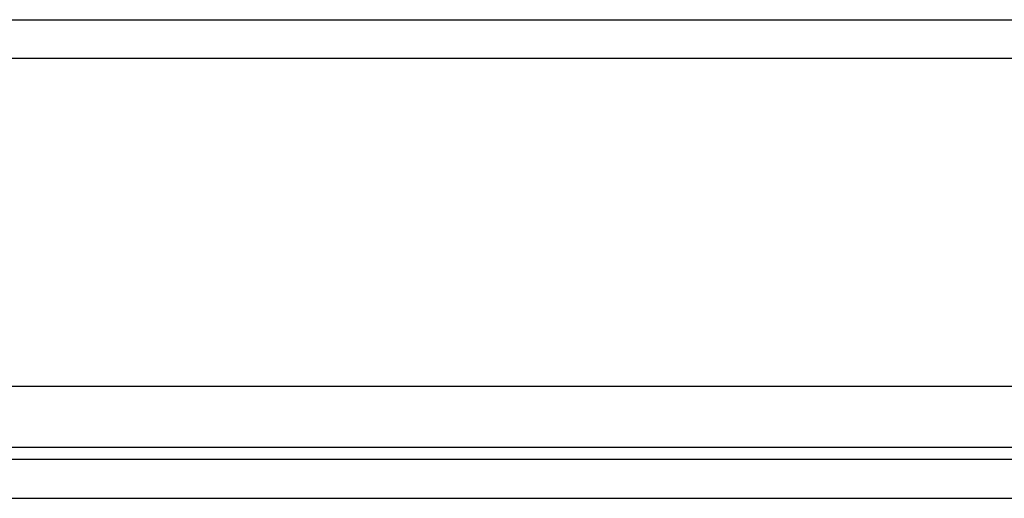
# Model space of a CAD drawing. Header units: inches. Extents: x 28 to 747, y 82 to 346.
# Tile 56 of 246: x 34.6 to 37.11, y 336.25 to 337.47. Entities that reach past the tile are written whole.
import ezdxf

# ---------------------------------------------------------------- set-up
doc = ezdxf.new("R2010")
doc.units = ezdxf.units.IN
doc.header["$MEASUREMENT"] = 0
doc.layers.add('Visible Edges(ANSI)', color=7, linetype='Continuous', lineweight=25)
doc.layers.add('Visible Tangent Edges(ANSI)', color=7, linetype='Continuous', lineweight=25)

msp = doc.modelspace()

# ---------------------------------------------------------------- linework, layer by layer
at = {"layer": 'Visible Edges(ANSI)'}
for p, q in [((28.6416, 337.4714), (100.2466, 337.4714)), ((100.2466, 336.5374), (28.6416, 336.5374)), ((100.3451, 336.3519), (28.5431, 336.3519))]:
    msp.add_line(p, q, dxfattribs=at)
at = {"layer": 'Visible Tangent Edges(ANSI)'}
for p, q in [((100.2466, 337.3724), (28.6416, 337.3724)), ((29.3412, 336.3829), (99.4459, 336.3829)), ((28.5431, 336.2529), (100.3451, 336.2529))]:
    msp.add_line(p, q, dxfattribs=at)

doc.saveas('drawing.dxf')
